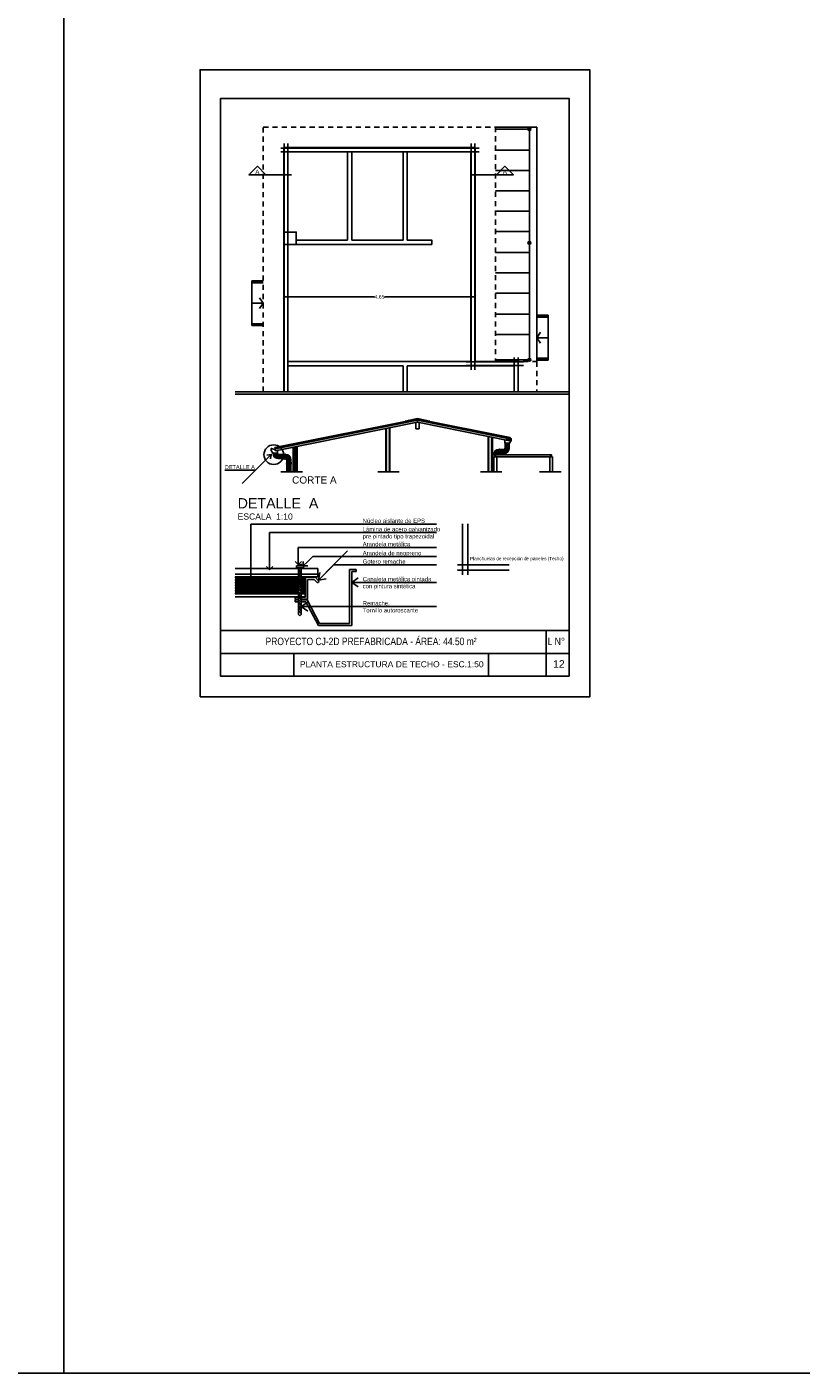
# Model space of a CAD drawing. Header units: millimetres. Extents: x 201 to 840, y 135 to 685.
# Tile 84 of 219: x 346 to 365, y 135 to 168. Entities that reach past the tile are written whole.
import ezdxf

# ---------------------------------------------------------------- set-up
doc = ezdxf.new("R2010")
doc.units = ezdxf.units.MM
doc.linetypes.add('HIDDEN2', pattern=[0.1875, 0.125, -0.0625])
for name, color, linetype in [('01', 1, 'Continuous'), ('02', 2, 'Continuous'), ('03', 3, 'Continuous'), ('04', 4, 'Continuous'), ('05', 5, 'Continuous'), ('10', 251, 'Continuous'), ('AREA', 2, 'Continuous'), ('chapa', 3, 'Continuous'), ('electricidad', 3, 'Continuous'), ('HACHT H°A°', 1, 'Continuous'), ('LAMINA', 6, 'Continuous'), ('LINEA DE CORTE', 4, 'Continuous'), ('LLAMADAS', 1, 'Continuous'), ('muro', 6, 'Continuous'), ('Muro prefabricado', 5, 'Continuous'), ('piso', 1, 'Continuous'), ('PROYECCIONES', 2, 'Continuous'), ('Techo', 4, 'Continuous'), ('TEXT', 4, 'Continuous'), ('TEXTO LAMINA', 2, 'Continuous'), ('TEXTOS VARIOS', 3, 'Continuous')]:
    doc.layers.add(name, color=color, linetype=linetype)
doc.layers.add('hatch', color=1, linetype='Continuous', lineweight=5)
doc.styles.add('ARIAL', font='arial.ttf', dxfattribs={"height": 0.06})
doc.styles.add('Estilo30', font='arial.ttf', dxfattribs={"height": 0.3})
doc.styles.get("Standard").update_dxf_attribs({"font": 'arial.ttf'})
doc.styles.add('STYLE1', font='ARIALUNI.TTF', dxfattribs={"height": 0.09})
doc.dimstyles.new('05', dxfattribs={"dimscale": 0, "dimtxt": 0.09, "dimasz": 0.05, "dimexe": 0, "dimexo": 0, "dimgap": 0, "dimtad": 0, "dimzin": 0, "dimdsep": 46, "dimtxsty": 'Standard', "dimblk": 'OPEN90', "dimcen": 0.25, "dimclrd": 1, "dimclre": 1, "dimclrt": 3, "dimadec": 0, "dimazin": 0, "dimtfac": 1, "dimtofl": 0, "dimtmove": 2, "dimatfit": 3, "dimldrblk": 'BOXFILLED', "dimfxl": 1, "dimtolj": 1, "dimtzin": 0, "dimarcsym": 0})
doc.dimstyles.new('D3', dxfattribs={"dimscale": 0, "dimtxt": 0.09, "dimasz": 0.06, "dimexe": 0, "dimexo": 0.15, "dimgap": 0, "dimtad": 0, "dimzin": 0, "dimdsep": 46, "dimtxsty": 'STYLE1', "dimblk": 'ARCHTICK', "dimcen": 1, "dimse1": 1, "dimse2": 1, "dimclrd": 1, "dimclre": 1, "dimclrt": 3, "dimadec": 0, "dimazin": 0, "dimtfac": 1, "dimtmove": 2, "dimatfit": 1, "dimldrblk": 'OPEN90', "dimfxl": 1, "dimtolj": 1, "dimtzin": 0, "dimarcsym": 0})
picture_1 = doc.add_image_def('image1.jpg', size_in_pixel=(635, 198))
picture_2 = doc.add_image_def('image2.png', size_in_pixel=(322, 127))

# ---------------------------------------------------------------- blocks, each defined once
blk = doc.blocks.new('fggf')
at = {"layer": 'AREA', "ltscale": 0.5}
for p, q in [((0.42, 0.403), (0.46, 0.403)), ((-0.63, 0.126), (-0.59, 0.126)), ((-0.59, 0.126), (0.415, 0.126)), ((0.42, 0.126), (0.46, 0.126))]:
    blk.add_line(p, q, dxfattribs=at)
at = {"layer": 'muro'}
for p, q in [((-0.087, 0.403), (-0.218, 0.312)), ((-0.087, 0.126), (-0.087, 0.403)), ((-0.087, 0.403), (0.043, 0.312))]:
    blk.add_line(p, q, dxfattribs=at)
at = {"layer": 'piso', "color": 2}
for p, q in [((-0.63, 0.403), (-0.63, 0.126)), ((-0.59, 0.403), (-0.59, 0.126)), ((0.42, 0.403), (0.42, 0.126)), ((0.46, 0.403), (0.46, 0.126))]:
    blk.add_line(p, q, dxfattribs=at)
at = {"layer": 'piso'}
for p, q in [((-0.585, 0.126), (-0.585, 0.403)), ((0.415, 0.126), (0.415, 0.403))]:
    blk.add_line(p, q, dxfattribs=at)
blk = doc.blocks.new('_OPEN90')
at = {"color": 0, "linetype": 'ByBlock'}
for p, q in [((0, 0), (-1, 0)), ((-0.5, 0.5), (0, 0)), ((0, 0), (-0.5, -0.5))]:
    blk.add_line(p, q, dxfattribs=at)
blk = doc.blocks.new('_ARCHTICK')
at = {"color": 0, "linetype": 'ByBlock', "const_width": 0.15}
blk.add_lwpolyline([(-0.5, -0.5), (0.5, 0.5)], dxfattribs=at)
blk = doc.blocks.new('*D412')
at = {"layer": 'DEFPOINTS', "color": 1, "lineweight": -2}
for p, q in [((352.421, 161.582), (354.627, 161.582)), ((357.071, 161.582), (354.865, 161.582))]:
    blk.add_line(p, q, dxfattribs=at)
at = {"layer": 'DEFPOINTS', "color": 0}
for p in [(352.421, 161.484), (357.071, 161.582), (357.071, 161.484)]:
    blk.add_point(p, dxfattribs=at)
at = {"layer": 'DEFPOINTS', "color": 1, "lineweight": -2, "xscale": 0.06, "yscale": 0.06, "zscale": 0.06, "rotation": 180}
blk.add_blockref('_ARCHTICK', (352.421, 161.582), dxfattribs=at)
at = {"layer": 'DEFPOINTS', "color": 1, "lineweight": -2, "xscale": 0.06, "yscale": 0.06, "zscale": 0.06}
blk.add_blockref('_ARCHTICK', (357.071, 161.582), dxfattribs=at)
at = {"layer": 'DEFPOINTS', "color": 3, "insert": (354.746, 161.582), "char_height": 0.09, "attachment_point": 5, "style": 'STYLE1'}
blk.add_mtext('\\A1;4.65', dxfattribs=at)
blk = doc.blocks.new('UIU')
at = {"layer": '01', "ltscale": 0.8}
blk.add_line((-0.088, 0.017), (0.012, 0.017), dxfattribs=at)
blk.add_line((-0.088, 0.017), (0.012, 0.017), dxfattribs=at)
at = {"layer": '01'}
blk.add_line((0.041, -0.012), (0.041, -0.112), dxfattribs=at)
for radius in [0.129, 0.0294]:
    blk.add_arc((0.041, 0.017), radius, 180, 270, dxfattribs=at)
at = {"layer": '10', "ltscale": 0.05}
for p, q in [((0.014, 0.006), (-0.078, -0.032)), ((0.02, -0.004), (-0.05, -0.074)), ((0.03, -0.01), (-0.008, -0.103))]:
    blk.add_line(p, q, dxfattribs=at)
for radius in [0.124, 0.114, 0.0971, 0.0617, 0.0446, 0.0347]:
    blk.add_arc((0.041, 0.017), radius, 180, 270, dxfattribs=at)
blk = doc.blocks.new('GFB')
at = {"layer": '10', "ltscale": 0.01}
h = blk.add_hatch(dxfattribs=at)
h.set_pattern_fill('HONEY', color=256, scale=0.1, angle=90, style=0)
h.set_pattern_definition([(90, (3705.700756, 2600.24622), (-0.010825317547, 0.01875), [0.0125, -0.025]), (210, (3705.700756, 2600.24622), (-0.010825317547, -0.01875), [0.0125, -0.025]), (150, (3705.700756, 2600.24622), (-0.021650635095, 5e-18), [-0.025, 0.0125])])
h.paths.add_polyline_path([(0.005, -0.263), (-0.889, -0.263), (-0.889, -0.504), (0.005, -0.504)])
h = blk.add_hatch(dxfattribs=at)
h.set_pattern_fill('HONEY', color=256, scale=0.1, angle=90, style=0)
h.set_pattern_definition([(90, (3706.633188, 2600.24622), (-0.010825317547, 0.01875), [0.0125, -0.025]), (210, (3706.633188, 2600.24622), (-0.010825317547, -0.01875), [0.0125, -0.025]), (150, (3706.633188, 2600.24622), (-0.021650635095, 5e-18), [-0.025, 0.0125])])
h.paths.add_polyline_path([(0.096, -0.263), (0.043, -0.263), (0.043, -0.504), (0.096, -0.504)])
at = {"layer": '01', "ltscale": 0.01}
for p, q in [((-0.889, -0.143), (0.005, -0.143)), ((0.043, -0.205), (0.005, -0.16)), ((0.043, -0.158), (0.031, -0.143)), ((0.043, -0.143), (0.277, -0.143)), ((0.277, -0.143), (0.277, -0.224)), ((0.043, -0.24), (0.005, -0.195)), ((0.043, -0.276), (0.005, -0.231)), ((0.043, -0.318), (0.005, -0.273)), ((0.043, -0.354), (0.005, -0.309)), ((0.043, -0.393), (0.005, -0.348)), ((0.043, -0.428), (0.005, -0.384)), ((0.043, -0.468), (0.005, -0.423)), ((0.043, -0.512), (0.005, -0.467)), ((0.043, -0.548), (0.005, -0.503)), ((0.043, -0.586), (0.005, -0.542)), ((0.043, -0.626), (0.005, -0.581)), ((0.043, -0.667), (0.005, -0.622)), ((0.043, -0.707), (0.005, -0.662)), ((0.043, -0.742), (0.005, -0.697)), ((0.043, -0.782), (0.005, -0.737))]:
    blk.add_line(p, q, dxfattribs=at)
at = {"layer": '02', "ltscale": 0.01}
for p, q in [((0.725, -0.158), (0.818, -0.158)), ((0.725, -0.158), (0.725, -0.92)), ((0.755, -0.188), (0.818, -0.188)), ((0.755, -0.188), (0.755, -0.95)), ((0.818, -0.158), (0.818, -0.188)), ((-0.889, -0.224), (0.005, -0.224)), ((-0.889, -0.263), (0.005, -0.263)), ((0.043, -0.224), (0.277, -0.224)), ((0.043, -0.263), (0.277, -0.263)), ((0.096, -0.263), (0.096, -0.543)), ((0.277, -0.224), (0.277, -0.263)), ((-0.889, -0.504), (0.005, -0.504)), ((-0.889, -0.543), (0.005, -0.543)), ((0.043, -0.504), (0.096, -0.504)), ((0.043, -0.543), (0.096, -0.543)), ((-0.043, -0.585), (0.005, -0.585)), ((-0.043, -0.585), (-0.043, -0.615)), ((-0.043, -0.615), (0.005, -0.615)), ((0.043, -0.585), (0.127, -0.585)), ((0.043, -0.615), (0.109, -0.615)), ((0.109, -0.615), (0.284, -0.95)), ((0.127, -0.585), (0.302, -0.92)), ((0.284, -0.95), (0.755, -0.95)), ((0.302, -0.92), (0.725, -0.92))]:
    blk.add_line(p, q, dxfattribs=at)
at = {"layer": '03', "ltscale": 0.01}
for p, q in [((0.101, -0.269), (0.239, -0.269)), ((0.101, -0.269), (0.101, -0.549)), ((0.13, -0.298), (0.223, -0.298)), ((0.13, -0.298), (0.13, -0.577)), ((0.223, -0.298), (0.272, -0.349)), ((0.239, -0.269), (0.295, -0.327)), ((0.272, -0.349), (0.295, -0.327)), ((-0.043, -0.549), (0.005, -0.549)), ((-0.043, -0.549), (-0.043, -0.577)), ((0.043, -0.549), (0.101, -0.549)), ((-0.043, -0.577), (0.005, -0.577)), ((0.043, -0.577), (0.13, -0.577))]:
    blk.add_line(p, q, dxfattribs=at)
for points in [[(-0.025, -0.107), (0.073, -0.107), (0.073, -0.135), (-0.025, -0.135)], [(-0.002, -0.09), (0.049, -0.09), (0.049, -0.107), (-0.002, -0.107)]]:
    blk.add_lwpolyline(points, close=True, dxfattribs=at)
at = {"layer": '04', "ltscale": 0.01}
for p, q in [((0.005, -0.143), (0.043, -0.143)), ((0.005, -0.143), (0.005, -0.793)), ((0.043, -0.143), (0.043, -0.793)), ((0.024, -0.815), (0.005, -0.793)), ((0.024, -0.815), (0.043, -0.793))]:
    blk.add_line(p, q, dxfattribs=at)
at = {"layer": 'LLAMADAS'}
for p, q in [((-0.668, -0.226), (-0.668, 0.482)), ((-0.668, 0.482), (1.952, 0.482)), ((-0.406, -0.073), (-0.406, 0.363)), ((-0.406, 0.363), (1.952, 0.363)), ((0, 0), (0, 0.153)), ((0, 0.153), (1.952, 0.153)), ((0.135, -0.044), (0.205, 0.026)), ((0.205, 0.026), (1.952, 0.026))]:
    blk.add_line(p, q, dxfattribs=at)
for p, xscale, yscale, zscale, rotation in [((0, -0.09), 0.09, 0.09, 0.09, 269.9999999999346), ((-0.406, -0.163), 0.09, 0.09, 0.09, 269.9999999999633), ((0.071, -0.107), 0.09000000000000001, 0.09000000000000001, 0.09000000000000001, 225), ((-0.668, -0.316), 0.09, 0.09, 0.09, 269.9999999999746)]:
    blk.add_blockref('_OPEN90', p, dxfattribs=dict(at, xscale=xscale, yscale=yscale, zscale=zscale, rotation=rotation))
at = {"layer": 'LLAMADAS', "color": 2, "style": 'ARIAL'}
blk.add_text('Arandela de neopreno', height=0.06, dxfattribs=at).set_placement((0.91, 0.043))
at = {"layer": 'LLAMADAS', "color": 2, "char_height": 0.06, "width": 1.61755, "attachment_point": 1, "style": 'ARIAL'}
for s, insert in [('Núcleo aislante de EPS', (0.91, 0.559)), ('Lámina de acero galvanizado\\Ppre pintado tipo trapezoidal', (0.91, 0.44)), ('Arandela metálica', (0.91, 0.23)), ('Gotero remache', (0.91, -0.017)), ('Canaleta metálica pintada \\Pcon pintura sintética', (0.91, -0.264)), ('Remache.\\PTornillo autoroscante', (0.91, -0.605))]:
    blk.add_mtext(s, dxfattribs=dict(at, insert=insert))
at = {"layer": 'TEXTOS VARIOS', "style": 'Estilo30'}
blk.add_text('DETALLE  A', height=0.144, dxfattribs=at).set_placement((-0.856, 0.705))
at = {"layer": 'TEXTOS VARIOS', "color": 2, "style": 'Estilo30'}
blk.add_text('ESCALA  1:10', height=0.0864, dxfattribs=at).set_placement((-0.856, 0.546))
at = {"layer": 'LLAMADAS'}
for points in [[(0.285, -0.308), (0.499, -0.093), (1.952, -0.093)], [(0.755, -0.341), (1.952, -0.341)], [(0.043, -0.682), (1.952, -0.682)]]:
    blk.add_leader(points, dimstyle='05', override={"dimscale": 1, "dimasz": 0.09, "dimldrblk": 'OPEN90'}, dxfattribs=at)

msp = doc.modelspace()

# ---------------------------------------------------------------- hatches: boundary and pattern name
at = {"layer": 'HACHT H°A°'}
h = msp.add_hatch(dxfattribs=at)
h.set_pattern_fill('HEX', color=8, scale=0.0015, style=0)
h.set_pattern_definition([(0, (87.794094, -172.8021785), (0, 0.00824889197), [0.0047625, -0.009525]), (120, (87.794094, -172.8021785), (-0.00714375, -0.00412444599), [0.0047625, -0.009525]), (60, (87.7988565, -172.8021785), (-0.00714375, 0.00412444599), [0.0047625, -0.009525])])
h.paths.add_polyline_path([(354.909, 157.329), (354.989, 157.329), (354.989, 158.397), (354.909, 158.381)])
h = msp.add_hatch(dxfattribs=at)
h.set_pattern_fill('HEX', color=8, scale=0.0015, style=0)
h.set_pattern_definition([(0, (90.286069, -172.8021785), (0, 0.00824889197), [0.0047625, -0.009525]), (120, (90.286069, -172.8021785), (-0.00714375, -0.00412444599), [0.0047625, -0.009525]), (60, (90.290831, -172.8021785), (-0.00714375, 0.00412444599), [0.0047625, -0.009525])])
h.paths.add_polyline_path([(357.401, 157.329), (357.481, 157.329), (357.481, 158.17), (357.401, 158.188)])
h = msp.add_hatch(dxfattribs=at)
h.set_pattern_fill('HEX', color=8, scale=0.0015, style=0)
h.set_pattern_definition([(0, (85.541062, -173.25272), (0, 0.00824889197), [0.0047625, -0.009525]), (120, (85.541062, -173.25272), (-0.00714375, -0.00412444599), [0.0047625, -0.009525]), (60, (85.545824, -173.25272), (-0.00714375, 0.00412444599), [0.0047625, -0.009525])])
h.paths.add_polyline_path([(352.656, 157.329), (352.736, 157.329), (352.736, 157.947), (352.656, 157.931)])
at = {"layer": 'hatch'}
h = msp.add_hatch(dxfattribs=at)
h.set_pattern_fill('AR-SAND', color=256, scale=0.0008)
h.set_pattern_definition([(37.5, (-158.218937, -172.85489), (-0.001280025, 0.039153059), [0, -0.0308864, 0, -0.034544, 0, -0.03302]), (7.5, (-158.218937, -172.85489), (0.0359618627, 0.057346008), [0, -0.0166624, 0, -0.0278384, 0, -0.010668]), (327.5, (-158.24393, -172.85489), (0.0632793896, 0.0001149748), [0, -0.01016, 0, -0.036576, 0, -0.047752]), (317.5, (-158.24393, -172.85489), (0.061084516, 0.017834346), [0, -0.00508, 0, -0.0239776, 0, -0.027432])])
h.paths.add_polyline_path([(352.21, 157.892), (352.22, 157.843), (355.671, 158.533), (355.661, 158.582)])
h.paths.add_polyline_path([(357.905, 158.086), (357.915, 158.135), (355.681, 158.582), (355.671, 158.533)])

# ---------------------------------------------------------------- linework, layer by layer
at = {"color": 1, "ltscale": 0.5}
for p, q in [((351.238, 159.278), (359.342, 159.278)), ((351.238, 159.217), (359.342, 159.217))]:
    msp.add_line(p, q, dxfattribs=at)
msp.add_lwpolyline([(350.383, 151.859), (350.383, 167.106), (359.859, 167.106), (359.859, 151.859)], close=True)
at = {"layer": '01', "ltscale": 0.01}
for p, q in [((352.205, 157.921), (355.655, 158.611)), ((355.655, 158.611), (355.661, 158.582)), ((355.681, 158.582), (355.686, 158.611)), ((357.921, 158.164), (355.686, 158.611)), ((354.909, 158.381), (354.909, 157.329)), ((354.989, 158.397), (354.989, 157.329)), ((357.401, 158.187), (357.401, 157.329)), ((357.481, 158.171), (357.481, 157.329)), ((357.915, 158.135), (357.921, 158.164)), ((352.21, 157.892), (352.205, 157.921)), ((352.656, 157.931), (352.656, 157.329)), ((352.736, 157.947), (352.736, 157.329))]:
    msp.add_line(p, q, dxfattribs=at)
at = {"layer": '01'}
for p, q in [((357.936, 158.142), (357.834, 158.104)), ((357.876, 158.092), (357.876, 158.092)), ((352.122, 157.9), (352.216, 157.865)), ((352.331, 157.85), (352.331, 157.85)), ((352.407, 157.75), (352.404, 157.75)), ((352.404, 157.748), (352.404, 157.75)), ((352.407, 157.748), (352.407, 157.75)), ((352.413, 157.748), (352.407, 157.748)), ((352.415, 157.751), (352.413, 157.748)), ((352.435, 157.751), (352.415, 157.751)), ((352.447, 157.751), (352.435, 157.751)), ((352.435, 157.751), (352.435, 157.751)), ((352.448, 157.754), (352.448, 157.752)), ((352.459, 157.755), (352.449, 157.755)), ((352.46, 157.754), (352.46, 157.751)), ((352.466, 157.751), (352.461, 157.751)), ((352.466, 157.644), (352.466, 157.751)), ((357.649, 157.768), (357.649, 157.874)), ((357.649, 157.874), (357.654, 157.874)), ((357.649, 157.768), (357.654, 157.768)), ((357.655, 157.878), (357.655, 157.875)), ((357.655, 157.764), (357.655, 157.767)), ((357.656, 157.878), (357.666, 157.878)), ((357.656, 157.763), (357.666, 157.763)), ((357.667, 157.878), (357.667, 157.875)), ((357.667, 157.764), (357.667, 157.767)), ((357.668, 157.874), (357.68, 157.874)), ((357.668, 157.768), (357.68, 157.768)), ((357.68, 157.874), (357.68, 157.874)), ((357.68, 157.874), (357.7, 157.874)), ((357.68, 157.768), (357.7, 157.768)), ((357.68, 157.768), (357.68, 157.768)), ((357.7, 157.874), (357.702, 157.872)), ((357.7, 157.768), (357.702, 157.77)), ((357.702, 157.872), (357.708, 157.872)), ((357.702, 157.77), (357.708, 157.77)), ((357.708, 157.873), (357.711, 157.873)), ((357.708, 157.872), (357.708, 157.873)), ((357.708, 157.77), (357.708, 157.768)), ((357.708, 157.768), (357.711, 157.768)), ((357.711, 157.872), (357.711, 157.873)), ((357.769, 157.871), (357.769, 157.771)), ((352.407, 157.645), (352.404, 157.645)), ((352.413, 157.647), (352.407, 157.647)), ((352.407, 157.647), (352.407, 157.645)), ((352.415, 157.645), (352.413, 157.647)), ((352.435, 157.645), (352.415, 157.645)), ((352.435, 157.644), (352.435, 157.645)), ((352.447, 157.644), (352.435, 157.644)), ((352.448, 157.641), (352.448, 157.643)), ((352.459, 157.64), (352.449, 157.64)), ((352.46, 157.641), (352.46, 157.644)), ((352.466, 157.644), (352.461, 157.644)), ((352.485, 157.519), (352.485, 157.528)), ((352.486, 157.529), (352.489, 157.53)), ((352.486, 157.518), (352.489, 157.517)), ((352.49, 157.563), (352.492, 157.565)), ((352.49, 157.531), (352.49, 157.563)), ((352.49, 157.515), (352.49, 157.516)), ((352.49, 157.515), (352.596, 157.515)), ((352.493, 157.565), (352.493, 157.621)), ((352.493, 157.515), (352.493, 157.329)), ((352.593, 157.565), (352.593, 157.621)), ((352.593, 157.515), (352.593, 157.329)), ((352.596, 157.563), (352.594, 157.565)), ((352.596, 157.531), (352.596, 157.563)), ((352.596, 157.515), (352.596, 157.516)), ((352.6, 157.529), (352.597, 157.53)), ((352.6, 157.518), (352.597, 157.517)), ((352.601, 157.519), (352.601, 157.528))]:
    msp.add_line(p, q, dxfattribs=at)
at = {"layer": '01', "ltscale": 0.8}
for p, q in [((352.159, 157.78), (352.159, 157.785)), ((352.259, 157.78), (352.259, 157.785)), ((352.288, 157.751), (352.404, 157.748)), ((357.769, 157.871), (357.711, 157.87)), ((357.769, 157.771), (357.711, 157.77)), ((357.799, 157.9), (357.799, 158.027)), ((357.799, 157.9), (357.799, 157.923)), ((357.899, 157.9), (357.799, 157.9)), ((357.899, 157.9), (357.799, 157.9)), ((357.899, 157.9), (357.899, 158.027)), ((352.288, 157.651), (352.404, 157.648))]:
    msp.add_line(p, q, dxfattribs=at)
at = {"layer": '01', "ltscale": 0.0036}
for p, q in [((357.53, 157.329), (357.53, 157.693)), ((357.53, 157.693), (357.6, 157.693)), ((358.909, 157.743), (357.57, 157.743)), ((358.909, 157.693), (357.6, 157.693)), ((357.6, 157.329), (357.6, 157.693)), ((358.887, 157.329), (358.887, 157.693)), ((358.887, 157.693), (358.957, 157.693)), ((358.957, 157.329), (358.957, 157.693))]:
    msp.add_line(p, q, dxfattribs=at)
at = {"layer": '01'}
for centre, radius, start, end in [((352.447, 157.752), 0.001, 270, 355), ((352.449, 157.754), 0.001, 90, 175), ((352.459, 157.754), 0.001, 15, 90), ((352.461, 157.752), 0.001, 195, 270), ((357.654, 157.875), 0.001, 270, 345), ((357.654, 157.767), 0.001, 15, 90), ((357.656, 157.877), 0.001, 90, 165), ((357.656, 157.764), 0.001, 195, 270), ((357.666, 157.877), 0.001, 5, 90), ((357.666, 157.764), 0.001, 270, 355), ((357.668, 157.875), 0.001, 185, 270), ((357.668, 157.767), 0.001, 90, 175), ((357.769, 157.9), 0.0294, 270, 360), ((357.769, 157.9), 0.129, 270, 360), ((352.447, 157.643), 0.001, 5, 90), ((352.449, 157.641), 0.001, 185, 270), ((352.459, 157.641), 0.001, 270, 345), ((352.461, 157.643), 0.001, 90, 165), ((352.486, 157.528), 0.001, 95, 180), ((352.486, 157.519), 0.001, 180, 255), ((352.489, 157.531), 0.001, 275, 0), ((352.489, 157.516), 0.001, 0, 75), ((352.597, 157.531), 0.001, 180, 265), ((352.597, 157.516), 0.001, 105, 180), ((352.6, 157.528), 0.001, 0, 85), ((352.6, 157.519), 0.001, 285, 0)]:
    msp.add_arc(centre, radius, start, end, dxfattribs=at)
at = {"layer": '02', "color": 1, "ltscale": 0.01}
for centre in [(358.391, 165.658), (358.391, 162.897), (358.391, 160.053)]:
    msp.add_circle(centre, 0.035, dxfattribs=at)
at = {"layer": '03'}
for p, q in [((352.21, 157.892), (355.661, 158.582)), ((352.22, 157.843), (355.671, 158.533)), ((355.371, 158.564), (355.671, 158.624)), ((355.373, 158.555), (355.371, 158.564)), ((355.373, 158.555), (355.671, 158.614)), ((355.661, 158.582), (355.671, 158.533)), ((355.971, 158.564), (355.671, 158.624)), ((355.671, 158.614), (355.671, 158.624)), ((355.671, 158.614), (355.671, 158.624)), ((355.969, 158.555), (355.671, 158.614)), ((355.671, 158.533), (355.681, 158.582)), ((357.905, 158.086), (355.671, 158.533)), ((357.915, 158.135), (355.681, 158.582)), ((355.969, 158.555), (355.971, 158.564)), ((357.905, 158.086), (357.915, 158.135)), ((352.22, 157.843), (352.21, 157.892))]:
    msp.add_line(p, q, dxfattribs=at)
for points in [[(352.425, 165.308), (352.425, 159.278)], [(352.515, 165.308), (352.515, 159.278)], [(356.975, 165.311), (356.975, 159.813)], [(357.065, 165.311), (357.065, 159.813)], [(352.345, 165.201), (357.171, 165.201)], [(352.345, 165.111), (357.171, 165.111)], [(358.025, 160.108), (358.025, 159.278)], [(358.115, 160.108), (358.115, 159.278)], [(356.857, 160.003), (358.245, 160.003)], [(356.857, 159.913), (358.245, 159.913)], [(356.767, 156.069), (356.767, 154.829)], [(356.897, 156.069), (356.897, 154.829)], [(356.647, 155.069), (357.897, 155.069)], [(356.747, 154.939), (356.647, 154.939), (357.897, 154.939)]]:
    msp.add_lwpolyline(points, dxfattribs=at)
at = {"layer": '03', "ltscale": 0.01}
for points in [[(357.552, 157.743), (357.57, 157.743), (357.57, 157.693), (357.552, 157.693)], [(357.557, 157.738), (357.565, 157.738), (357.565, 157.698), (357.557, 157.698)], [(358.909, 157.743), (358.927, 157.743), (358.927, 157.693), (358.909, 157.693)], [(358.914, 157.738), (358.922, 157.738), (358.922, 157.698), (358.914, 157.698)]]:
    msp.add_lwpolyline(points, close=True, dxfattribs=at)
at = {"layer": '05', "ltscale": 0.01}
for p, q in [((354.999, 158.4), (354.999, 157.329)), ((354.899, 158.378), (354.899, 157.329)), ((357.386, 158.19), (357.386, 157.329)), ((357.496, 158.168), (357.496, 157.329))]:
    msp.add_line(p, q, dxfattribs=at)
at = {"layer": '05'}
for points in [[(355.631, 158.525), (355.631, 158.375), (355.711, 158.375), (355.711, 158.525)], [(357.936, 158.142), (357.946, 158.142), (357.946, 158.092), (357.906, 158.027), (357.791, 158.027), (357.791, 158.092), (357.801, 158.092)], [(352.122, 157.9), (352.112, 157.9), (352.112, 157.85), (352.151, 157.785), (352.266, 157.785), (352.266, 157.85), (352.256, 157.85)]]:
    msp.add_lwpolyline(points, dxfattribs=at)
at = {"layer": '10'}
for p, q in [((352.164, 157.78), (352.164, 157.785)), ((352.174, 157.78), (352.174, 157.785)), ((352.191, 157.78), (352.191, 157.785)), ((352.227, 157.78), (352.227, 157.785)), ((352.244, 157.78), (352.244, 157.785)), ((352.254, 157.78), (352.254, 157.785)), ((352.288, 157.746), (352.404, 157.743)), ((352.404, 157.75), (352.404, 157.645)), ((352.404, 157.748), (352.404, 157.647)), ((352.407, 157.75), (352.407, 157.645)), ((352.407, 157.748), (352.407, 157.647)), ((352.413, 157.748), (352.413, 157.647)), ((352.415, 157.751), (352.415, 157.645)), ((352.435, 157.751), (352.435, 157.644)), ((352.435, 157.751), (352.435, 157.645)), ((352.448, 157.644), (352.448, 157.751)), ((352.449, 157.641), (352.449, 157.754)), ((352.459, 157.641), (352.459, 157.754)), ((352.461, 157.644), (352.461, 157.751)), ((357.654, 157.768), (357.654, 157.874)), ((357.656, 157.764), (357.656, 157.877)), ((357.666, 157.764), (357.666, 157.877)), ((357.667, 157.768), (357.667, 157.874)), ((357.68, 157.874), (357.68, 157.768)), ((357.68, 157.874), (357.68, 157.768)), ((357.7, 157.874), (357.7, 157.768)), ((357.702, 157.872), (357.702, 157.77)), ((357.708, 157.873), (357.708, 157.768)), ((357.708, 157.872), (357.708, 157.77)), ((357.711, 157.873), (357.711, 157.768)), ((357.711, 157.872), (357.711, 157.77)), ((357.769, 157.866), (357.711, 157.865)), ((357.769, 157.856), (357.711, 157.855)), ((357.769, 157.839), (357.711, 157.838)), ((357.769, 157.803), (357.711, 157.803)), ((357.769, 157.786), (357.711, 157.785)), ((357.769, 157.776), (357.711, 157.776)), ((357.804, 157.9), (357.804, 158.027)), ((357.814, 157.9), (357.814, 158.027)), ((357.831, 157.9), (357.831, 158.027)), ((357.866, 157.9), (357.866, 158.027)), ((357.884, 157.9), (357.884, 158.027)), ((357.894, 157.9), (357.894, 158.027)), ((357.894, 157.863), (357.894, 157.864)), ((352.288, 157.736), (352.404, 157.733)), ((352.288, 157.719), (352.404, 157.716)), ((352.288, 157.683), (352.404, 157.681)), ((352.288, 157.666), (352.404, 157.663)), ((352.288, 157.656), (352.404, 157.654)), ((352.486, 157.528), (352.6, 157.528)), ((352.486, 157.519), (352.6, 157.519)), ((352.49, 157.563), (352.596, 157.563)), ((352.49, 157.53), (352.596, 157.53)), ((352.49, 157.517), (352.596, 157.517)), ((352.492, 157.565), (352.594, 157.565))]:
    msp.add_line(p, q, dxfattribs=at)
at = {"layer": '10', "ltscale": 0.05}
for p, q in [((357.781, 157.873), (357.819, 157.781)), ((357.79, 157.88), (357.861, 157.809)), ((357.797, 157.889), (357.889, 157.851)), ((352.498, 157.621), (352.498, 157.565)), ((352.498, 157.329), (352.498, 157.515)), ((352.508, 157.621), (352.508, 157.565)), ((352.508, 157.329), (352.508, 157.515)), ((352.525, 157.621), (352.525, 157.565)), ((352.525, 157.329), (352.525, 157.515)), ((352.56, 157.329), (352.56, 157.515)), ((352.561, 157.621), (352.561, 157.565)), ((352.577, 157.329), (352.577, 157.515)), ((352.578, 157.621), (352.578, 157.565)), ((352.587, 157.329), (352.587, 157.515)), ((352.588, 157.621), (352.588, 157.565))]:
    msp.add_line(p, q, dxfattribs=at)
for radius in [0.124, 0.114, 0.0971, 0.0617, 0.0446, 0.0347]:
    msp.add_arc((357.769, 157.9), radius, 270, 360, dxfattribs=at)
at = {"layer": 'LAMINA', "color": 2}
for p, q in [((359.359, 153.473), (350.883, 153.473)), ((358.8, 152.359), (358.8, 153.473))]:
    msp.add_line(p, q, dxfattribs=at)
at = {"layer": 'LAMINA'}
msp.add_line((350.883, 152.359), (359.359, 152.359), dxfattribs=at)
msp.add_line((350.883, 152.359), (359.359, 152.359), dxfattribs=at)
msp.add_lwpolyline([(359.359, 152.359), (359.359, 166.406), (350.883, 166.406), (350.883, 152.359)], close=True, dxfattribs=at)
at = {"layer": 'LAMINA', "color": 1}
msp.add_lwpolyline([(350.883, 152.916), (359.359, 152.916)], dxfattribs=at)
at = {"layer": 'LINEA DE CORTE', "color": 3}
for points in [[(352.606, 164.552), (351.571, 164.552), (351.777, 164.758), (351.983, 164.552)], [(356.968, 164.552), (358.003, 164.552), (357.797, 164.758), (357.591, 164.552)]]:
    msp.add_lwpolyline(points, dxfattribs=at)
at = {"layer": 'LLAMADAS'}
for p, q in [((352.35, 157.329), (352.874, 157.329)), ((354.703, 157.329), (355.227, 157.329)), ((357.2, 157.329), (357.724, 157.329)), ((358.637, 157.329), (359.162, 157.329))]:
    msp.add_line(p, q, dxfattribs=at)
msp.add_circle((352.175, 157.747), 0.239, dxfattribs=at)
at = {"layer": 'muro', "color": 4}
for p, q in [((352.646, 157.928), (352.646, 157.329)), ((352.746, 157.948), (352.746, 157.329))]:
    msp.add_line(p, q, dxfattribs=at)
at = {"layer": 'Muro prefabricado', "color": 1}
for p, q in [((352.421, 165.211), (352.421, 163.158)), ((352.421, 165.211), (357.071, 165.211)), ((352.521, 165.111), (353.971, 165.111)), ((352.521, 165.111), (353.971, 165.111)), ((352.521, 163.158), (352.521, 165.111)), ((353.971, 162.958), (353.971, 165.111)), ((354.071, 165.111), (355.321, 165.111)), ((354.071, 162.958), (354.071, 165.111)), ((355.321, 162.958), (355.321, 165.111)), ((355.421, 162.958), (355.421, 165.111)), ((355.421, 165.111), (356.971, 165.111)), ((356.971, 160.008), (356.971, 165.111)), ((357.071, 160.008), (357.071, 165.211)), ((356.971, 163.091), (356.971, 160.008)), ((357.071, 160.008), (357.071, 163.091)), ((352.421, 162.858), (352.421, 159.278)), ((352.521, 162.858), (352.521, 160.008)), ((352.721, 162.958), (353.969, 162.958)), ((354.071, 162.958), (355.321, 162.958)), ((355.421, 162.958), (356.021, 162.958)), ((355.421, 162.858), (356.021, 162.858)), ((355.171, 160.008), (352.521, 160.008)), ((352.521, 159.278), (352.521, 159.908)), ((352.521, 159.908), (355.321, 159.908)), ((355.171, 160.008), (356.971, 160.008)), ((355.321, 159.278), (355.321, 159.908)), ((355.421, 159.278), (355.421, 159.908)), ((355.421, 159.908), (356.971, 159.908)), ((356.971, 159.908), (358.021, 159.908)), ((357.071, 160.008), (358.121, 160.008)), ((358.021, 159.278), (358.021, 159.908)), ((358.121, 159.278), (358.121, 160.008))]:
    msp.add_line(p, q, dxfattribs=at)
for points in [[(352.721, 162.858), (352.421, 162.858), (352.421, 163.158), (352.721, 163.158), (352.721, 162.858)], [(355.421, 162.858), (352.721, 162.858)], [(355.421, 162.958), (356.021, 162.958), (356.021, 162.858)]]:
    msp.add_lwpolyline(points, dxfattribs=at)
at = {"layer": 'piso', "color": 1}
for p in [(357.565, 165.711), (358.571, 160.008)]:
    msp.add_line(p, (358.571, 165.711), dxfattribs=at)
at = {"layer": 'piso', "color": 2, "linetype": 'HIDDEN2'}
for p, q in [((357.565, 165.711), (357.565, 160.008)), ((357.565, 160.008), (358.571, 160.008)), ((358.571, 160.008), (358.571, 159.278))]:
    msp.add_line(p, q, dxfattribs=at)
at = {"layer": 'PROYECCIONES', "color": 2, "linetype": 'HIDDEN2'}
for p, q in [((351.92, 159.278), (351.92, 165.711)), ((351.92, 165.711), (357.565, 165.711))]:
    msp.add_line(p, q, dxfattribs=at)
at = {"layer": 'PROYECCIONES', "color": 1}
for p, q in [((357.568, 165.658), (358.391, 165.658)), ((358.391, 160.053), (358.391, 165.658)), ((357.568, 165.152), (358.391, 165.152)), ((357.568, 164.656), (358.391, 164.656)), ((357.568, 164.161), (358.391, 164.161)), ((357.568, 163.665), (358.391, 163.665)), ((357.568, 163.169), (358.391, 163.169)), ((357.568, 162.661), (358.391, 162.661)), ((357.568, 162.165), (358.391, 162.165)), ((357.568, 161.669), (358.391, 161.669)), ((357.568, 161.161), (358.391, 161.161)), ((357.568, 160.665), (358.391, 160.665)), ((357.568, 160.053), (358.391, 160.053))]:
    msp.add_line(p, q, dxfattribs=at)
at = {"layer": 'TEXT', "color": 1, "linetype": 'Continuous', "ltscale": 0.01}
msp.add_line((347.068, 237.766), (347.068, 135.419), dxfattribs=at)
at = {"layer": 'TEXT', "color": 1, "ltscale": 0.01}
for p, q in [((347.068, 237.766), (347.068, 135.419)), ((308.657, 135.419), (454.894, 135.419))]:
    msp.add_line(p, q, dxfattribs=at)

# ---------------------------------------------------------------- block references
at = {"xscale": 1.721677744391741, "yscale": 1.721677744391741, "zscale": 1.721677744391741}
msp.add_blockref('GFB', (352.771, 155.228), dxfattribs=at)
at = {"layer": 'Techo'}
for name, p, rotation in [('fggf', (351.517, 161.343), 269.9999999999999), ('fggf', (358.973, 160.678), 90), ('UIU', (357.634, 157.786), 270)]:
    msp.add_blockref(name, p, dxfattribs=dict(at, rotation=rotation))
msp.add_blockref('UIU', (352.247, 157.763), dxfattribs=at)
at = {"layer": 'Techo', "xscale": -1, "rotation": 90}
msp.add_blockref('UIU', (352.481, 157.663), dxfattribs=at)

# ---------------------------------------------------------------- texts
at = {"layer": '02', "ltscale": 0.01, "style": 'ARIAL'}
msp.add_text('Planchuelas de recepción de paneles (Techo) ', height=0.08, dxfattribs=at).set_placement((356.949, 155.181))
at = {"layer": 'LINEA DE CORTE', "color": 3, "style": 'ARIAL'}
for p in [(351.727, 164.572), (357.747, 164.572)]:
    msp.add_attdef('A', p, 'LETRA...', height=0.105, dxfattribs=at)
at = {"layer": 'LLAMADAS', "color": 2, "insert": (350.984, 157.493), "char_height": 0.097, "width": 1.96157, "attachment_point": 1, "style": 'ARIAL'}
msp.add_mtext('DETALLE A', dxfattribs=at)
at = {"layer": 'TEXTO LAMINA', "color": 2, "style": 'ARIAL'}
msp.add_text('PLANTA ESTRUCTURA DE TECHO - ESC.1:50', height=0.14805, dxfattribs=at).set_placement((352.809, 152.578))
at = {"layer": 'TEXTO LAMINA', "color": 4, "style": 'ARIAL'}
msp.add_text('12', height=0.1824, dxfattribs=at).set_placement((358.967, 152.567))
at = {"layer": 'TEXTO LAMINA', "char_height": 0.18, "attachment_point": 1, "style": 'ARIAL'}
for s, width, insert in [('{\\fTechnic|b0|i0|c2|p2;PROYECTO CJ-2D PREFABRICADA - ÁREA: 44.50 m²}', 6.84973, (351.976, 153.297)), ('{\\fTechnic|b0|i0|c2|p2;L N°}', 0.53992, (358.837, 153.297))]:
    msp.add_mtext_dynamic_manual_height_columns(s, width=width, gutter_width=12.5, heights=[0], dxfattribs=dict(at, insert=insert))
at = {"layer": 'TEXTOS VARIOS', "style": 'Estilo30'}
msp.add_text('CORTE A', height=0.1746, dxfattribs=at).set_placement((352.62, 157.044))

# ---------------------------------------------------------------- dimensions: what is measured, and where the dimension line sits
at = {"layer": 'DEFPOINTS'}
dim = msp.add_linear_dim(base=(357.071, 161.582), p1=(352.421, 161.484), p2=(357.071, 161.484), dimstyle='D3', override={"dimscale": 1}, dxfattribs=at)
dim.commit()
dim.dimension.update_dxf_attribs({"geometry": '*D412', "text_midpoint": (354.746, 161.582)})

# ---------------------------------------------------------------- pictures from other files: only their frames are drawn
at = {"layer": 'chapa', "color": 0}
image = msp.add_image(picture_1, insert=(350.883, 152.359), size_in_units=(1.779, 0.555), dxfattribs=at)
image.dxf.flags = 7
at = {"layer": 'electricidad'}
image = msp.add_image(picture_2, insert=(357.396, 152.359), size_in_units=(1.404, 0.554), dxfattribs=at)
image.dxf.flags = 7

# ---------------------------------------------------------------- leaders
at = {"layer": 'LLAMADAS'}
msp.add_leader([(352.113, 157.753), (351.729, 157.369), (350.984, 157.369)], dimstyle='05', override={"dimscale": 1, "dimasz": 0.09, "dimldrblk": 'OPEN90'}, dxfattribs=at)

doc.saveas('drawing.dxf')
